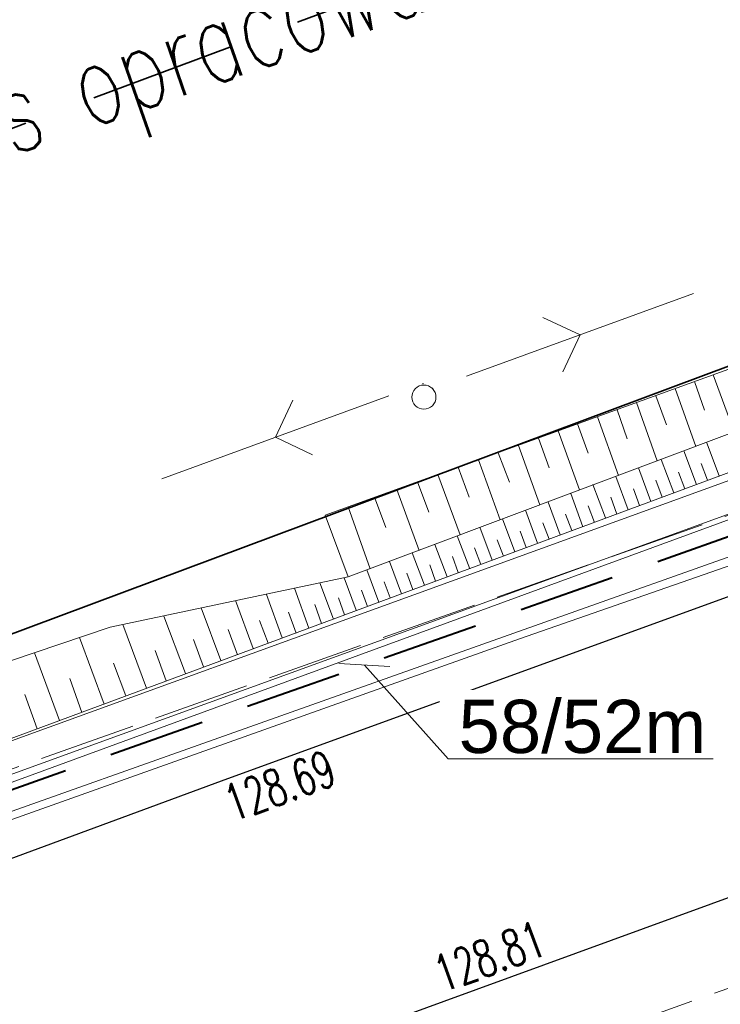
# Model space of a CAD drawing. Header units: metres. Extents: x 0 to 6497944, y 0 to 5963356.
# Tile 154 of 197: x 6497374 to 6497389, y 5963081 to 5963101. Entities that reach past the tile are written whole.
import ezdxf
from ezdxf import colors
from ezdxf.entities.mleader import LeaderData, LeaderLine
from ezdxf.math import Vec2, Vec3

# ---------------------------------------------------------------- set-up
doc = ezdxf.new("R2010")
doc.units = ezdxf.units.M
doc.header["$MEASUREMENT"] = 0
doc.linetypes.add('L_0_04', pattern=[1.5, 1, -0.5])
doc.linetypes.add('mz2.0_0.5', pattern=[2.5, 2, -0.5])
doc.layers.get('0').update_dxf_attribs({"color": 8, "linetype": 'CONTINUOUS', "lineweight": 13})
doc.layers.get('DEFPOINTS').update_dxf_attribs({"linetype": 'CONTINUOUS', "lineweight": 0, "true_color": 0xffffff})
for name, color, linetype, lineweight in [('000_INNE__NIEZYDENTYFIKOWANE_', 8, 'CONTINUOUS', 13), ('217_GRANICA_KONTURU_KLASYFIKCYJNEGO', 8, 'CONTINUOUS', 13), ('218_GRANICA_UzYTKU', 8, 'CONTINUOUS', 13), ('219_LINIA_GRANICY', 3, 'CONTINUOUS', 35), ('CHODNIK__POWIERZCHNIA_', 8, 'L_0_04', 13), ('E_proj_opisy_ośw', 1, 'CONTINUOUS', 13), ('E_proj_opisy_ośw.', 7, 'CONTINUOUS', 13), ('E_proj_ośw_linia_obw. 100', 1, 'L_0_04', 40), ('JEZDNIA__POWIERZCHNIA_', 8, 'CONTINUOUS', 25), ('KIERUNEK_LINI_NAPOWIETRZNEJ', 1, 'CONTINUOUS', 13), ('PRZEWoD_ELEKTROENERGETYCZNY__LINIA_', 1, 'CONTINUOUS', 13), ('PRZEWoD_GAZOWY__LINIA_', 54, 'CONTINUOUS', 13), ('przewód telekomunikacyjny - projektowany lub w budowie (linia) - ob. projektowany', 30, 'mz2.0_0.5', 13), ('PUNKT_WYSOKOsCIOWY_SZTUCZNY_ATR2', 8, 'CONTINUOUS', 13), ('SKARPA_NIEUMOCNIONA__POWIERZCHNIA_', 8, 'CONTINUOUS', 13), ('slup__punkt_', 8, 'CONTINUOUS', 13), ('ZAKRES', 190, 'L_0_04', 35)]:
    doc.layers.add(name, color=color, linetype=linetype, lineweight=lineweight)
doc.styles.add('Andy', font='arial.ttf', dxfattribs={"height": 2})
doc.styles.add('Narrow', font='ARIALN.TTF', dxfattribs={"height": 2})
doc.styles.get("Standard").update_dxf_attribs({"font": 'simplex.shx'})

# ---------------------------------------------------------------- blocks, each defined once
blk = doc.blocks.new('PNN')
at = {"color": 0, "linetype": 'Continuous', "lineweight": 18, "flags": 128}
for points in [[(5.3, -1.2), (6.5, 0), (5.3, 1.2)], [(1.5, 0), (11.5, 0)]]:
    blk.add_lwpolyline(points, dxfattribs=at)
blk = doc.blocks.new('_None')
blk = doc.blocks.new('_Oblique')
at = {"color": 0, "linetype": 'ByBlock', "lineweight": -2}
blk.add_line((-0.5, -0.5), (0.5, 0.5), dxfattribs=at)

msp = doc.modelspace()

# ---------------------------------------------------------------- linework, layer by layer
at = {"layer": '000_INNE__NIEZYDENTYFIKOWANE_', "flags": 128}
for points in [[(6497388.81, 5963093.68), (6497389.24, 5963092.5)], [(6497388.02, 5963093.4), (6497388.45, 5963092.2)], [(6497388.42, 5963093.54), (6497388.63, 5963092.95)], [(6497387.62, 5963093.25), (6497387.84, 5963092.65)], [(6497387.22, 5963093.11), (6497387.65, 5963091.9)], [(6497386.41, 5963092.81), (6497386.85, 5963091.6)], [(6497386.82, 5963092.96), (6497387.03, 5963092.36)], [(6497386, 5963092.67), (6497386.22, 5963092.06)], [(6497385.19, 5963092.37), (6497385.41, 5963091.76)], [(6497385.6, 5963092.52), (6497386.04, 5963091.3)], [(6497384.78, 5963092.22), (6497385.22, 5963090.99)], [(6497388.93, 5963091.59), (6497388.67, 5963092.29)], [(6497384.36, 5963092.07), (6497384.59, 5963091.46)], [(6497388.46, 5963091.41), (6497388.2, 5963092.11)], [(6497383.53, 5963091.77), (6497383.76, 5963091.15)], [(6497383.95, 5963091.92), (6497384.4, 5963090.68)], [(6497387.52, 5963091.06), (6497387.26, 5963091.76)], [(6497387.99, 5963091.24), (6497387.73, 5963091.93)], [(6497388.69, 5963091.5), (6497388.56, 5963091.85)], [(6497383.11, 5963091.62), (6497383.57, 5963090.37)], [(6497387.05, 5963090.89), (6497386.79, 5963091.58)], [(6497388.22, 5963091.32), (6497388.09, 5963091.67)], [(6497382.69, 5963091.47), (6497382.92, 5963090.84)], [(6497386.58, 5963090.72), (6497386.32, 5963091.41)], [(6497387.75, 5963091.15), (6497387.62, 5963091.5)], [(6497381.8, 5963091.15), (6497382.03, 5963090.52)], [(6497382.26, 5963091.31), (6497382.72, 5963090.05)], [(6497386.11, 5963090.54), (6497385.86, 5963091.23)], [(6497386.81, 5963090.8), (6497386.69, 5963091.15)], [(6497387.28, 5963090.98), (6497387.16, 5963091.32)], [(6497381.25, 5963090.95), (6497381.71, 5963089.67)], [(6497385.64, 5963090.37), (6497385.39, 5963091.05)], [(6497386.35, 5963090.63), (6497386.22, 5963090.97)], [(6497385.17, 5963090.2), (6497384.92, 5963090.88)], [(6497385.88, 5963090.46), (6497385.75, 5963090.8)], [(6497384.23, 5963089.85), (6497383.98, 5963090.53)], [(6497384.7, 5963090.02), (6497384.45, 5963090.7)], [(6497385.41, 5963090.28), (6497385.28, 5963090.62)], [(6497383.77, 5963089.67), (6497383.51, 5963090.35)], [(6497384.94, 5963090.11), (6497384.81, 5963090.45)], [(6497383.3, 5963089.5), (6497383.05, 5963090.17)], [(6497384.47, 5963089.93), (6497384.34, 5963090.27)], [(6497382.83, 5963089.33), (6497382.58, 5963090)], [(6497383.53, 5963089.59), (6497383.41, 5963089.92)], [(6497384, 5963089.76), (6497383.87, 5963090.1)], [(6497382.36, 5963089.15), (6497382.11, 5963089.82)], [(6497383.06, 5963089.41), (6497382.94, 5963089.75)], [(6497381.89, 5963088.98), (6497381.64, 5963089.65)], [(6497382.59, 5963089.24), (6497382.47, 5963089.58)], [(6497380.95, 5963088.63), (6497380.67, 5963089.38)], [(6497381.42, 5963088.81), (6497381.17, 5963089.48)], [(6497382.12, 5963089.07), (6497382, 5963089.4)], [(6497379.89, 5963088.24), (6497379.56, 5963089.14)], [(6497380.44, 5963088.44), (6497380.14, 5963089.27)], [(6497381.65, 5963088.89), (6497381.53, 5963089.23)], [(6497379.29, 5963088.02), (6497378.92, 5963089.01)], [(6497380.7, 5963088.54), (6497380.56, 5963088.93)], [(6497381.18, 5963088.72), (6497381.05, 5963089.07)], [(6497377.89, 5963087.5), (6497377.44, 5963088.69)], [(6497378.62, 5963087.77), (6497378.21, 5963088.86)], [(6497380.18, 5963088.34), (6497380.02, 5963088.77)], [(6497377.08, 5963087.2), (6497376.59, 5963088.52)], [(6497379.6, 5963088.13), (6497379.42, 5963088.6)], [(6497378.96, 5963087.89), (6497378.77, 5963088.41)], [(6497376.2, 5963086.87), (6497375.69, 5963088.25)], [(6497378.26, 5963087.64), (6497378.05, 5963088.21)], [(6497375.28, 5963086.53), (6497374.76, 5963087.93)], [(6497377.49, 5963087.35), (6497377.26, 5963087.98)], [(6497376.65, 5963087.04), (6497376.4, 5963087.72)], [(6497375.74, 5963086.7), (6497375.49, 5963087.4)], [(6497374.82, 5963086.36), (6497374.56, 5963087.07)]]:
    msp.add_lwpolyline(points, dxfattribs=at)
at = {"layer": '217_GRANICA_KONTURU_KLASYFIKCYJNEGO', "flags": 128}
msp.add_lwpolyline([(6497342.39, 5963076.41), (6497423.41, 5963106.67)], dxfattribs=at)
at = {"layer": '218_GRANICA_UzYTKU', "flags": 128}
msp.add_lwpolyline([(6497342.39, 5963076.41), (6497423.41, 5963106.67)], dxfattribs=at)
at = {"layer": '219_LINIA_GRANICY', "flags": 128}
msp.add_lwpolyline([(6497423.41, 5963106.67), (6497342.39, 5963076.41)], dxfattribs=at)
at = {"layer": 'CHODNIK__POWIERZCHNIA_', "flags": 128}
msp.add_lwpolyline([(6497416.61, 5963090.84), (6497406.21, 5963087.09), (6497383.87, 5963079.12), (6497365.67, 5963072.48), (6497348.08, 5963065.95), (6497341.42, 5963063.65), (6497336.72, 5963061.9), (6497328.2, 5963058.94), (6497320.42, 5963056.12), (6497307.78, 5963052.94), (6497288.44, 5963048.12), (6497270.47, 5963045.21), (6497267.4, 5963044.84), (6497259.42, 5963044.17), (6497252.1, 5963043.54), (6497245.72, 5963043.21), (6497232.8, 5963042.6), (6497224.86, 5963042.8), (6497211.02, 5963043.54), (6497201.74, 5963044.35), (6497197.15, 5963045.02), (6497193.3, 5963045.62), (6497193.66, 5963047.24), (6497198.88, 5963046.11), (6497200.71, 5963045.93), (6497215.35, 5963045.11), (6497237.57, 5963044.4), (6497245.86, 5963044.71), (6497250.99, 5963045.15), (6497270.38, 5963046.97), (6497289.33, 5963050.32), (6497307.6, 5963054.69), (6497322.17, 5963058.51), (6497327.62, 5963060.58), (6497335.93, 5963063.44), (6497340.19, 5963065.02), (6497347.45, 5963067.64), (6497364.96, 5963074.06), (6497383.23, 5963080.72), (6497420.8, 5963094.41)], dxfattribs=at)
at = {"layer": 'DEFPOINTS', "linetype": 'Continuous'}
for points in [[(6497643.11, 5963182.806), (6497596.147, 5963165.645), (6497596.241, 5963165.389), (6497596.147, 5963165.645), (6497549.184, 5963148.484), (6497549.082, 5963148.773), (6497549.158, 5963148.559), (6497502.108, 5963131.637), (6497502.226, 5963131.325), (6497502.108, 5963131.637), (6497455.059, 5963114.716), (6497455.213, 5963114.328), (6497455.059, 5963114.716), (6497408.055, 5963097.666), (6497408.251, 5963097.232), (6497408.055, 5963097.666), (6497361.052, 5963080.616), (6497361.06, 5963080.618), (6497361.058, 5963080.618), (6497313.974, 5963063.795), (6497313.777, 5963064.34), (6497313.974, 5963063.795), (6497264.99, 5963053.548)], [(6497566.135, 5963154.547), (6497553.426, 5963150.07), (6497543.642, 5963146.606), (6497529.484, 5963141.529), (6497512.629, 5963135.269), (6497489.259, 5963126.409), (6497478.599, 5963122.729), (6497468.009, 5963119.059), (6497449.519, 5963112.439), (6497435.699, 5963107.429), (6497426.829, 5963104.339), (6497411.039, 5963098.659), (6497391.115, 5963091.415), (6497364.649, 5963081.724), (6497341.305, 5963073.243), (6497324.879, 5963067.374), (6497317.094, 5963064.719), (6497303.054, 5963060.942), (6497292.628, 5963058.63), (6497281.118, 5963056.345)]]:
    msp.add_lwpolyline(points, dxfattribs=at)
at = {"layer": 'JEZDNIA__POWIERZCHNIA_', "flags": 128}
for points in [[(6497598.76, 5963158.58), (6497531.74, 5963134.36), (6497471, 5963112.52), (6497465.43, 5963110.5), (6497459.68, 5963108.41), (6497447.39, 5963104.14), (6497420.8, 5963094.41), (6497383.23, 5963080.72), (6497364.96, 5963074.06), (6497347.45, 5963067.64), (6497340.19, 5963065.02), (6497335.93, 5963063.44), (6497327.62, 5963060.58), (6497322.17, 5963058.51), (6497307.6, 5963054.69), (6497289.33, 5963050.32), (6497270.38, 5963046.97)], [(6497276.78, 5963054.1), (6497286, 5963055.64), (6497291.06, 5963056.7), (6497315.76, 5963062.79), (6497319.51, 5963063.85), (6497331.33, 5963068.1), (6497351.75, 5963075.37), (6497378.63, 5963085.28), (6497411.58, 5963097.26), (6497420.33, 5963100.32), (6497427.37, 5963102.94), (6497436.24, 5963106.03), (6497463.88, 5963116.05), (6497468.55, 5963117.66), (6497479.14, 5963121.33), (6497489.8, 5963125.01), (6497503.08, 5963129.84), (6497513.17, 5963133.87), (6497525.68, 5963138.53), (6497534.37, 5963141.73), (6497562, 5963151.52), (6497567.42, 5963153.38)]]:
    msp.add_lwpolyline(points, dxfattribs=at)
at = {"layer": 'KIERUNEK_LINI_NAPOWIETRZNEJ'}
for p in [(6497382.8, 5963093.5), (6497383, 5963093.4)]:
    msp.add_point(p, dxfattribs=at)
at = {"layer": 'PRZEWoD_ELEKTROENERGETYCZNY__LINIA_', "flags": 128}
msp.add_lwpolyline([(6497567.54, 5963154.8), (6497546.81, 5963147.29), (6497514.51, 5963135.67), (6497478.38, 5963122.73), (6497451.64, 5963112.61), (6497422.76, 5963101.97), (6497404.73, 5963095.29), (6497390.36, 5963090.35), (6497350.61, 5963076.26), (6497322.24, 5963066.53), (6497305.6, 5963061.28), (6497303.77, 5963060.75), (6497301.79, 5963060.09), (6497289.9, 5963057.19), (6497278.11, 5963055.46)], dxfattribs=at)
at = {"layer": 'PRZEWoD_GAZOWY__LINIA_', "flags": 128}
msp.add_lwpolyline([(6497467.27, 5963118.39), (6497444.19, 5963109.69), (6497423.33, 5963101.92), (6497402.46, 5963094.37), (6497384.8, 5963088.22), (6497372.06, 5963083.69), (6497351.77, 5963076.54), (6497343.1, 5963073.52), (6497336.35, 5963071.21), (6497322.22, 5963066.33), (6497303.83, 5963060.49), (6497289.79, 5963057.02), (6497279.18, 5963055.46), (6497276.89, 5963055.16), (6497269.84, 5963054.34), (6497267.44, 5963054.07), (6497267.44, 5963053.9), (6497267.42, 5963053.17)], dxfattribs=at)
at = {"layer": 'SKARPA_NIEUMOCNIONA__POWIERZCHNIA_', "flags": 128}
for points in [[(6497416.26, 5963102.5), (6497408.01, 5963099.48), (6497398.85, 5963096.11), (6497381.25, 5963089.5), (6497380.78, 5963090.78), (6497391.63, 5963094.7), (6497409.06, 5963100.89), (6497415.94, 5963103.35)], [(6497416.26, 5963102.5), (6497416.53, 5963101.78), (6497411.82, 5963100.08), (6497391.18, 5963092.42), (6497372.17, 5963085.38), (6497348.5, 5963076.5), (6497326.11, 5963068.48), (6497318.16, 5963065.69), (6497307.39, 5963062.54), (6497298.8, 5963060.5), (6497287.81, 5963057.86), (6497272.88, 5963055.46)], [(6497285.95, 5963059.01), (6497295.78, 5963061.42), (6497302.65, 5963063.19), (6497306.21, 5963064.2), (6497332.01, 5963072.44), (6497341.93, 5963075.75), (6497353.9, 5963080.32), (6497370.62, 5963086.54), (6497376.33, 5963088.46), (6497381.25, 5963089.5), (6497398.85, 5963096.11), (6497408.01, 5963099.48)]]:
    msp.add_lwpolyline(points, dxfattribs=at)
at = {"layer": 'slup__punkt_'}
msp.add_circle((6497382.82, 5963093.22), 0.25, dxfattribs=at)
at = {"layer": 'ZAKRES', "ltscale": 3, "flags": 128}
msp.add_lwpolyline([(6497692.5, 5963219.5), (6497716, 5963186.5), (6497672.2, 5963172.1), (6497502, 5963111.8), (6497349, 5963052), (6497312.6, 5963038.4), (6497228.6, 5963030.4), (6497133.5, 5963045.2), (6496948.4, 5963119.5), (6496936.6, 5963083.2), (6496927.9, 5963075.7), (6496873, 5963095.9), (6496849.7, 5963104.2), (6496824.8, 5963105.1), (6496784.8, 5963107.4), (6496786.6, 5963174.3), (6496788.5, 5963184), (6496695.2, 5963217.9), (6496711.8, 5963253.1), (6496961, 5963151.5), (6497143.1, 5963082.8), (6497228.1, 5963066.8), (6497302.3, 5963072), (6497492.1, 5963142.6)], close=True, dxfattribs=at)

# ---------------------------------------------------------------- block references
at = {"layer": 'KIERUNEK_LINI_NAPOWIETRZNEJ', "xscale": 0.5, "yscale": 0.5, "zscale": 0.5}
for p, rotation in [((6497383, 5963093.4), 20), ((6497382.8, 5963093.5), 200)]:
    msp.add_blockref('PNN', p, dxfattribs=dict(at, rotation=rotation))

# ---------------------------------------------------------------- texts
at = {"layer": 'PUNKT_WYSOKOsCIOWY_SZTUCZNY_ATR2', "width": 0.66}
for s, p in [('128.69', (6497378.87, 5963084.43)), ('128.81', (6497383.21, 5963080.9))]:
    msp.add_text(s, height=0.75, rotation=20, dxfattribs=at).set_placement(p)
at = {"layer": 'ZAKRES', "width": 0.68}
msp.add_text('Zakres opracowania', height=1.75, rotation=19.2, dxfattribs=at).set_placement((6497370.08, 5963096.75))

# ---------------------------------------------------------------- next in the draw order: leaders
at = {"layer": 'E_proj_opisy_ośw.', "color": 10}
ml = msp.add_multileader_mtext('Standard', dxfattribs=at)
ml.set_content('\\A1;LT 104', color=10, style='Narrow')
ml.set_leader_properties(color=256)
ml.set_arrow_properties(name='NONE')
ml.build(insert=Vec2(0, 0))
ml.multileader.update_dxf_attribs({"leader_type": 0, "has_dogleg": 0, "has_text_frame": 1, "text_left_attachment_type": 3, "dogleg_length": 0.36, "arrow_head_size": 0, "scale": 0.7})
ctx = ml.context
ctx.base_point, ctx.scale, ctx.char_height, ctx.arrow_head_size, ctx.landing_gap_size, ctx.plane_origin = Vec3(6497402.169, 5963099.524), 0.7, 1.2, 0, 0.42, Vec3(6498252.368, 5962996.294)
ctx.left_attachment = 3
notes = []
notes.append((ctx, [(0, (0, 0, 0), (0, 0), (1, 0), 1, [])]))
ctx.mtext.insert, ctx.mtext.line_spacing_factor, ctx.mtext.flow_direction = Vec3(6497402.589, 5963100.139), 0.266667, 5
ctx.mtext.has_bg_fill, ctx.mtext.bg_color, ctx.mtext.bg_scale_factor, ctx.mtext.bg_transparency, ctx.mtext.use_window_bg_color = 1, -1073741824, 1.5, 0, 1
for ctx, leaders in notes:
    for number, flags, end, landing, length, lines in leaders:
        leader = LeaderData()
        leader.index, (leader.has_last_leader_line, leader.has_dogleg_vector, leader.attachment_direction) = number, flags
        leader.last_leader_point, leader.dogleg_vector, leader.dogleg_length = Vec3(end), Vec3(landing), length
        for number, points, colour, breaks in lines:
            line = LeaderLine()
            line.index, line.vertices, line.color, line.breaks = number, Vec3.list(points), colors.encode_raw_color(colour), breaks
            leader.lines.append(line)
        ctx.leaders.append(leader)

# ---------------------------------------------------------------- next in the draw order: leaders
ml = msp.add_multileader_mtext('Standard', dxfattribs=at)
ml.set_content('\\A1;LT 105', color=10, style='Narrow')
ml.set_leader_properties(color=256)
ml.set_arrow_properties(name='NONE')
ml.build(insert=Vec2(0, 0))
ml.multileader.update_dxf_attribs({"leader_type": 0, "has_dogleg": 0, "has_text_frame": 1, "text_left_attachment_type": 3, "dogleg_length": 0.36, "arrow_head_size": 0, "scale": 0.7})
ctx = ml.context
ctx.base_point, ctx.scale, ctx.char_height, ctx.arrow_head_size, ctx.landing_gap_size, ctx.plane_origin = Vec3(6497449.294, 5963117.11), 0.7, 1.2, 0, 0.42, Vec3(6498299.656, 5963013.346)
ctx.left_attachment = 3
notes = []
notes.append((ctx, [(0, (0, 0, 0), (0, 0), (1, 0), 1, [])]))
ctx.mtext.insert, ctx.mtext.line_spacing_factor, ctx.mtext.flow_direction = Vec3(6497449.714, 5963117.725), 0.266667, 5
ctx.mtext.has_bg_fill, ctx.mtext.bg_color, ctx.mtext.bg_scale_factor, ctx.mtext.bg_transparency, ctx.mtext.use_window_bg_color = 1, -1073741824, 1.5, 0, 1
for ctx, leaders in notes:
    for number, flags, end, landing, length, lines in leaders:
        leader = LeaderData()
        leader.index, (leader.has_last_leader_line, leader.has_dogleg_vector, leader.attachment_direction) = number, flags
        leader.last_leader_point, leader.dogleg_vector, leader.dogleg_length = Vec3(end), Vec3(landing), length
        for number, points, colour, breaks in lines:
            line = LeaderLine()
            line.index, line.vertices, line.color, line.breaks = number, Vec3.list(points), colors.encode_raw_color(colour), breaks
            leader.lines.append(line)
        ctx.leaders.append(leader)

# ---------------------------------------------------------------- next in the draw order: leaders
ml = msp.add_multileader_mtext('Standard', dxfattribs=at)
ml.set_content('\\A1;LT 106', color=10, style='Narrow')
ml.set_leader_properties(color=256)
ml.set_arrow_properties(name='NONE')
ml.build(insert=Vec2(0, 0))
ml.multileader.update_dxf_attribs({"leader_type": 0, "has_dogleg": 0, "has_text_frame": 1, "text_left_attachment_type": 3, "dogleg_length": 0.36, "arrow_head_size": 0, "scale": 0.7})
ctx = ml.context
ctx.base_point, ctx.scale, ctx.char_height, ctx.arrow_head_size, ctx.landing_gap_size, ctx.plane_origin = Vec3(6497496.217, 5963133.926), 0.7, 1.2, 0, 0.42, Vec3(6498346.9, 5963029.932)
ctx.left_attachment = 3
notes = []
notes.append((ctx, [(0, (0, 0, 0), (0, 0), (1, 0), 1, [])]))
ctx.mtext.insert, ctx.mtext.line_spacing_factor, ctx.mtext.flow_direction = Vec3(6497496.637, 5963134.541), 0.266667, 5
ctx.mtext.has_bg_fill, ctx.mtext.bg_color, ctx.mtext.bg_scale_factor, ctx.mtext.bg_transparency, ctx.mtext.use_window_bg_color = 1, -1073741824, 1.5, 0, 1
for ctx, leaders in notes:
    for number, flags, end, landing, length, lines in leaders:
        leader = LeaderData()
        leader.index, (leader.has_last_leader_line, leader.has_dogleg_vector, leader.attachment_direction) = number, flags
        leader.last_leader_point, leader.dogleg_vector, leader.dogleg_length = Vec3(end), Vec3(landing), length
        for number, points, colour, breaks in lines:
            line = LeaderLine()
            line.index, line.vertices, line.color, line.breaks = number, Vec3.list(points), colors.encode_raw_color(colour), breaks
            leader.lines.append(line)
        ctx.leaders.append(leader)

# ---------------------------------------------------------------- next in the draw order: leaders
ml = msp.add_multileader_mtext('Standard', dxfattribs=at)
ml.set_content('\\A1;LT 107', color=10, style='Narrow')
ml.set_leader_properties(color=256)
ml.set_arrow_properties(name='NONE')
ml.build(insert=Vec2(0, 0))
ml.multileader.update_dxf_attribs({"leader_type": 0, "has_dogleg": 0, "has_text_frame": 1, "text_left_attachment_type": 3, "dogleg_length": 0.36, "arrow_head_size": 0, "scale": 0.7})
ctx = ml.context
ctx.base_point, ctx.scale, ctx.char_height, ctx.arrow_head_size, ctx.landing_gap_size, ctx.plane_origin = Vec3(6497543.374, 5963150.847), 0.7, 1.2, 0, 0.42, Vec3(6498393.784, 5963047.096)
ctx.left_attachment = 3
notes = []
notes.append((ctx, [(0, (0, 0, 0), (0, 0), (1, 0), 1, [])]))
ctx.mtext.insert, ctx.mtext.line_spacing_factor, ctx.mtext.flow_direction = Vec3(6497543.794, 5963151.462), 0.266667, 5
ctx.mtext.has_bg_fill, ctx.mtext.bg_color, ctx.mtext.bg_scale_factor, ctx.mtext.bg_transparency, ctx.mtext.use_window_bg_color = 1, -1073741824, 1.5, 0, 1
for ctx, leaders in notes:
    for number, flags, end, landing, length, lines in leaders:
        leader = LeaderData()
        leader.index, (leader.has_last_leader_line, leader.has_dogleg_vector, leader.attachment_direction) = number, flags
        leader.last_leader_point, leader.dogleg_vector, leader.dogleg_length = Vec3(end), Vec3(landing), length
        for number, points, colour, breaks in lines:
            line = LeaderLine()
            line.index, line.vertices, line.color, line.breaks = number, Vec3.list(points), colors.encode_raw_color(colour), breaks
            leader.lines.append(line)
        ctx.leaders.append(leader)

# ---------------------------------------------------------------- next in the draw order: leaders
ml = msp.add_multileader_mtext('Standard', dxfattribs=at)
ml.set_content('\\A1;LT 108', color=10, style='Narrow')
ml.set_leader_properties(color=256)
ml.set_arrow_properties(name='NONE')
ml.build(insert=Vec2(0, 0))
ml.multileader.update_dxf_attribs({"leader_type": 0, "has_dogleg": 0, "has_text_frame": 1, "text_left_attachment_type": 3, "dogleg_length": 0.36, "arrow_head_size": 0, "scale": 0.7})
ctx = ml.context
ctx.base_point, ctx.scale, ctx.char_height, ctx.arrow_head_size, ctx.landing_gap_size, ctx.plane_origin = Vec3(6497590.207, 5963168.082), 0.7, 1.2, 0, 0.42, Vec3(6498440.769, 5963064.192)
ctx.left_attachment = 3
notes = []
notes.append((ctx, [(0, (0, 0, 0), (0, 0), (1, 0), 1, [])]))
ctx.mtext.insert, ctx.mtext.line_spacing_factor, ctx.mtext.flow_direction = Vec3(6497590.627, 5963168.697), 0.266667, 5
ctx.mtext.has_bg_fill, ctx.mtext.bg_color, ctx.mtext.bg_scale_factor, ctx.mtext.bg_transparency, ctx.mtext.use_window_bg_color = 1, -1073741824, 1.5, 0, 1
for ctx, leaders in notes:
    for number, flags, end, landing, length, lines in leaders:
        leader = LeaderData()
        leader.index, (leader.has_last_leader_line, leader.has_dogleg_vector, leader.attachment_direction) = number, flags
        leader.last_leader_point, leader.dogleg_vector, leader.dogleg_length = Vec3(end), Vec3(landing), length
        for number, points, colour, breaks in lines:
            line = LeaderLine()
            line.index, line.vertices, line.color, line.breaks = number, Vec3.list(points), colors.encode_raw_color(colour), breaks
            leader.lines.append(line)
        ctx.leaders.append(leader)

# ---------------------------------------------------------------- next in the draw order: leaders
ml = msp.add_multileader_mtext('Standard', dxfattribs=at)
ml.set_content('\\A1;LT 109', color=10, style='Narrow')
ml.set_leader_properties(color=256)
ml.set_arrow_properties(name='NONE')
ml.build(insert=Vec2(0, 0))
ml.multileader.update_dxf_attribs({"leader_type": 0, "has_dogleg": 0, "has_text_frame": 1, "text_left_attachment_type": 3, "dogleg_length": 0.36, "arrow_head_size": 0, "scale": 0.7})
ctx = ml.context
ctx.base_point, ctx.scale, ctx.char_height, ctx.arrow_head_size, ctx.landing_gap_size, ctx.plane_origin = Vec3(6497636.957, 5963185.464), 0.7, 1.2, 0, 0.42, Vec3(6498487.931, 5963080.837)
ctx.left_attachment = 3
notes = []
notes.append((ctx, [(0, (0, 0, 0), (0, 0), (1, 0), 1, [])]))
ctx.mtext.insert, ctx.mtext.line_spacing_factor, ctx.mtext.flow_direction = Vec3(6497637.377, 5963186.079), 0.266667, 5
ctx.mtext.has_bg_fill, ctx.mtext.bg_color, ctx.mtext.bg_scale_factor, ctx.mtext.bg_transparency, ctx.mtext.use_window_bg_color = 1, -1073741824, 1.5, 0, 1
for ctx, leaders in notes:
    for number, flags, end, landing, length, lines in leaders:
        leader = LeaderData()
        leader.index, (leader.has_last_leader_line, leader.has_dogleg_vector, leader.attachment_direction) = number, flags
        leader.last_leader_point, leader.dogleg_vector, leader.dogleg_length = Vec3(end), Vec3(landing), length
        for number, points, colour, breaks in lines:
            line = LeaderLine()
            line.index, line.vertices, line.color, line.breaks = number, Vec3.list(points), colors.encode_raw_color(colour), breaks
            leader.lines.append(line)
        ctx.leaders.append(leader)

# ---------------------------------------------------------------- next in the draw order: leaders
ml = msp.add_multileader_mtext('Standard', dxfattribs=at)
ml.set_content('\\A1;LT 110', color=10, style='Narrow')
ml.set_leader_properties(color=256)
ml.set_arrow_properties(name='NONE')
ml.build(insert=Vec2(0, 0))
ml.multileader.update_dxf_attribs({"leader_type": 0, "has_dogleg": 0, "has_text_frame": 1, "text_left_attachment_type": 3, "dogleg_length": 0.36, "arrow_head_size": 0, "scale": 0.7})
ctx = ml.context
ctx.base_point, ctx.scale, ctx.char_height, ctx.arrow_head_size, ctx.landing_gap_size, ctx.plane_origin = Vec3(6497684.163, 5963202.624), 0.7, 1.2, 0, 0.42, Vec3(6498534.844, 5963098.192)
ctx.left_attachment = 3
notes = []
notes.append((ctx, [(0, (0, 0, 0), (0, 0), (1, 0), 1, [])]))
ctx.mtext.insert, ctx.mtext.line_spacing_factor, ctx.mtext.flow_direction = Vec3(6497684.583, 5963203.239), 0.266667, 5
ctx.mtext.has_bg_fill, ctx.mtext.bg_color, ctx.mtext.bg_scale_factor, ctx.mtext.bg_transparency, ctx.mtext.use_window_bg_color = 1, -1073741824, 1.5, 0, 1
for ctx, leaders in notes:
    for number, flags, end, landing, length, lines in leaders:
        leader = LeaderData()
        leader.index, (leader.has_last_leader_line, leader.has_dogleg_vector, leader.attachment_direction) = number, flags
        leader.last_leader_point, leader.dogleg_vector, leader.dogleg_length = Vec3(end), Vec3(landing), length
        for number, points, colour, breaks in lines:
            line = LeaderLine()
            line.index, line.vertices, line.color, line.breaks = number, Vec3.list(points), colors.encode_raw_color(colour), breaks
            leader.lines.append(line)
        ctx.leaders.append(leader)

# ---------------------------------------------------------------- next in the draw order: leaders
at = {"layer": 'E_proj_opisy_ośw', "lineweight": 13}
ml = msp.add_multileader_mtext('Standard', dxfattribs=at)
ml.set_content('{\\H1.1x;58/52m} ', color=256, style='Andy')
ml.set_leader_properties(color=256, linetype='CONTINUOUS', lineweight=-1)
ml.set_arrow_properties(name='OBLIQUE')
ml.build(insert=Vec2(0, 0))
ml.multileader.update_dxf_attribs({"has_dogleg": 0, "text_left_attachment_type": 6, "text_right_attachment_type": 6, "dogleg_length": 0.36, "arrow_head_size": 0.75})
ctx = ml.context
ctx.base_point, ctx.char_height, ctx.arrow_head_size, ctx.landing_gap_size, ctx.plane_origin = Vec3(6497383.32, 5963085.739), 1, 0.75, 0.3, Vec3(6497414.287, 5963072.651)
ctx.left_attachment, ctx.right_attachment, ctx.text_align_type = 6, 6, 1
notes = []
notes.append((ctx, [(0, (1, 1, 0), (6497382.96, 5963085.739), (1, 0), 0.36, [(0, [(6497381.588, 5963087.677)], 0, [])])]))
ctx.mtext.insert, ctx.mtext.alignment, ctx.mtext.line_spacing_factor, ctx.mtext.line_spacing_style = Vec3(6497386.101, 5963086.959), 2, 0.9, 2
ctx.mtext.has_bg_fill, ctx.mtext.bg_color, ctx.mtext.bg_scale_factor, ctx.mtext.bg_transparency, ctx.mtext.use_window_bg_color = 1, -1073741824, 1.2, 0, 1
for ctx, leaders in notes:
    for number, flags, end, landing, length, lines in leaders:
        leader = LeaderData()
        leader.index, (leader.has_last_leader_line, leader.has_dogleg_vector, leader.attachment_direction) = number, flags
        leader.last_leader_point, leader.dogleg_vector, leader.dogleg_length = Vec3(end), Vec3(landing), length
        for number, points, colour, breaks in lines:
            line = LeaderLine()
            line.index, line.vertices, line.color, line.breaks = number, Vec3.list(points), colors.encode_raw_color(colour), breaks
            leader.lines.append(line)
        ctx.leaders.append(leader)

# ---------------------------------------------------------------- next in the draw order: linework, layer by layer
at = {"layer": 'DEFPOINTS', "linetype": 'Continuous'}
msp.add_lwpolyline([(6497595.872, 5963166.366), (6497548.909, 5963149.205), (6497549.003, 5963148.949), (6497548.909, 5963149.205), (6497501.946, 5963132.045), (6497501.844, 5963132.333), (6497501.92, 5963132.119), (6497454.87, 5963115.198), (6497454.989, 5963114.886), (6497454.87, 5963115.198), (6497407.821, 5963098.276), (6497407.976, 5963097.888), (6497407.821, 5963098.276), (6497360.818, 5963081.226), (6497361.013, 5963080.792), (6497360.818, 5963081.226), (6497313.814, 5963064.176), (6497313.822, 5963064.179), (6497313.82, 5963064.178), (6497266.736, 5963047.355)], dxfattribs=at)
at = {"layer": 'E_proj_ośw_linia_obw. 100', "ltscale": 2, "transparency": 33554687}
msp.add_lwpolyline([(6497281.118, 5963056.345), (6497289.796, 5963057.618), (6497303.054, 5963060.942), (6497313.158, 5963063.92, 0.39299), (6497313.512, 5963065.168, 0.349813), (6497314.592, 5963064.325), (6497321.673, 5963066.583), (6497325.655, 5963067.968), (6497335.838, 5963071.628), (6497341.225, 5963073.488), (6497360.264, 5963080.132, 0.359761), (6497360.7, 5963081.578, 0.445448), (6497362.199, 5963080.834), (6497391.241, 5963091.087), (6497406.799, 5963096.533, 0.416906), (6497407.677, 5963098.708, 0.3807), (6497409.633, 5963097.607), (6497427.289, 5963104.048), (6497427.789, 5963104.236), (6497449.519, 5963112.439), (6497454.323, 5963114.159, 0.357937), (6497454.734, 5963115.575, 0.472257), (6497456.139, 5963114.809), (6497467.945, 5963119.223)], format="xyb", dxfattribs=at)
at = {"layer": 'przewód telekomunikacyjny - projektowany lub w budowie (linia) - ob. projektowany', "color": 30, "linetype": 'mz2.0_0.5', "lineweight": 18, "flags": 128}
msp.add_lwpolyline([(6497167.99, 5963058.98), (6497178.2, 5963056.61), (6497187.93, 5963055.11), (6497198.93, 5963053.47), (6497230.03, 5963051.23), (6497232.91, 5963051.95), (6497248.29, 5963052.53), (6497263.32, 5963053.91), (6497264.01, 5963054.29), (6497275.34, 5963055.77), (6497289.6, 5963058), (6497303.56, 5963061.45), (6497318.03, 5963065.66), (6497330.95, 5963070.19), (6497392.05, 5963091.81), (6497414.4, 5963099.75), (6497416.96, 5963100.69), (6497426.76, 5963104.26), (6497454.7, 5963114.74), (6497466.93, 5963119.33), (6497478.38, 5963123.5), (6497501.7, 5963131.89), (6497518.41, 5963137.92), (6497538.27, 5963145.28), (6497541.42, 5963137.26), (6497542.42, 5963137.26), (6497541.91, 5963136.41), (6497522.66, 5963128.8), (6497523.4, 5963126.61)], dxfattribs=at)

doc.saveas('drawing.dxf')
